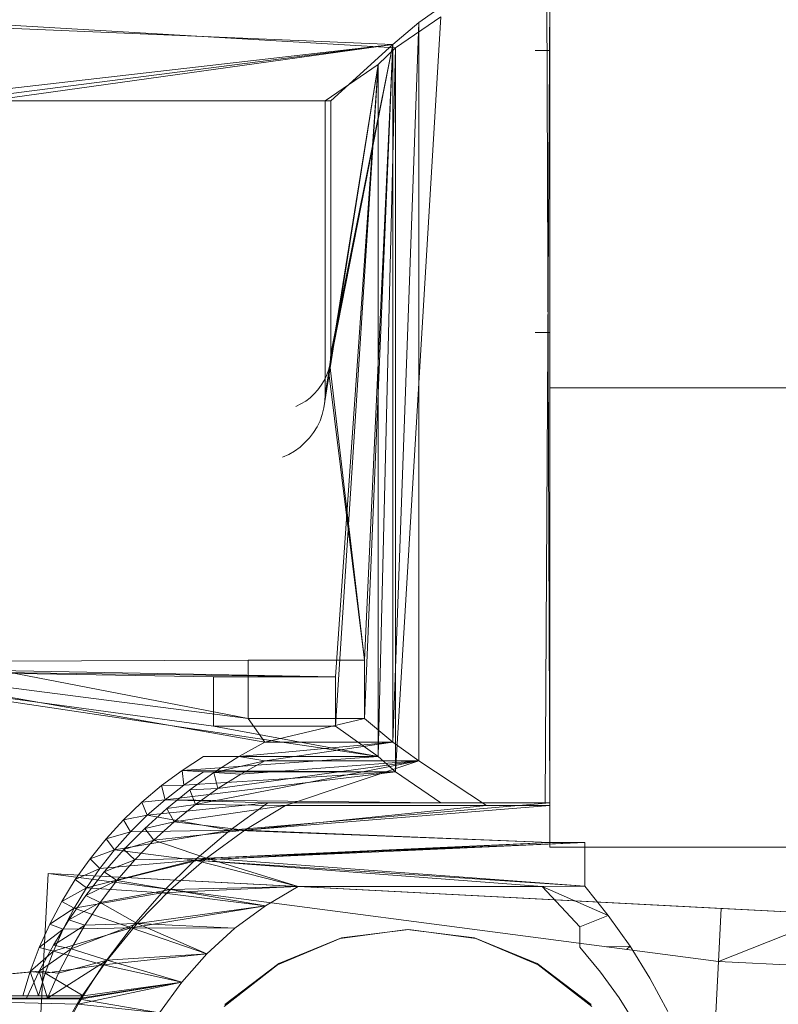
# Model space of a CAD drawing. Header units: metres. Extents: x 1314 to 1415, y -87 to -52.
# Tile 73 of 256: x 1322.08 to 1323.54, y -61.37 to -59.48. Entities that reach past the tile are written whole.
import ezdxf

# ---------------------------------------------------------------- set-up
doc = ezdxf.new("R2010")
doc.units = ezdxf.units.M
doc.header["$PDMODE"] = 65
doc.linetypes.add('AUSGEZOGEN', pattern=[0])
doc.layers.add('XR$2$Möblierung', color=4, linetype='AUSGEZOGEN', lineweight=13)
doc.layers.add('XR$3$Maßlinie 1_50', color=7, linetype='AUSGEZOGEN', lineweight=25)
doc.styles.add('ARIAL', font='arial.ttf')
doc.dimstyles.new('DIMSTYLE_14', dxfattribs={"dimtxt": 0.175, "dimasz": 0.15, "dimexe": 0, "dimexo": 0, "dimgap": 0.0875, "dimtad": 2, "dimrnd": 0.005, "dimzin": 4, "dimdsep": 46, "dimtxsty": 'ARIAL', "dimblk1": 'ALL_ML_KREIS', "dimblk2": 'ALL_ML_KREIS', "dimsah": 1, "dimcen": 0, "dimclrd": 3, "dimclre": 3, "dimclrt": 3, "dimadec": 0, "dimazin": 0, "dimtfac": 1, "dimtdec": 0, "dimtix": 1, "dimtmove": 2, "dimatfit": 3, "dimfxl": 0, "dimtzin": 0, "dimlwd": 0, "dimlwe": 25, "dimarcsym": 0})
doc.dimstyles.new('DIMSTYLE_5', dxfattribs={"dimtxt": 0.125, "dimasz": 0.15, "dimexe": 0, "dimexo": 0, "dimgap": 0.0625, "dimtad": 2, "dimrnd": 0.005, "dimzin": 4, "dimdsep": 46, "dimtxsty": 'ARIAL', "dimblk1": 'ALL_ML_KREIS', "dimblk2": 'ALL_ML_KREIS', "dimsah": 1, "dimcen": 0, "dimclrd": 3, "dimclre": 3, "dimclrt": 3, "dimadec": 0, "dimazin": 0, "dimtfac": 1, "dimtdec": 0, "dimtix": 1, "dimtmove": 2, "dimatfit": 3, "dimfxl": 0, "dimtzin": 0, "dimlwd": 0, "dimlwe": 25, "dimarcsym": 0})
doc.dimstyles.new('DIMSTYLE_9', dxfattribs={"dimtxt": 0.125, "dimasz": 0.15, "dimexe": 0, "dimexo": 0, "dimgap": 0.0625, "dimtad": 2, "dimrnd": 0.005, "dimzin": 4, "dimdsep": 46, "dimtxsty": 'ARIAL', "dimblk1": 'ALL_ML_KREIS', "dimblk2": 'ALL_ML_KREIS', "dimsah": 1, "dimcen": 0, "dimclrd": 3, "dimclre": 3, "dimclrt": 3, "dimadec": 0, "dimazin": 0, "dimtfac": 1, "dimtdec": 0, "dimtix": 1, "dimtmove": 2, "dimatfit": 3, "dimfxl": 0, "dimtzin": 0, "dimlwd": 0, "dimlwe": 25, "dimarcsym": 0})

# ---------------------------------------------------------------- blocks, each defined once
blk = doc.blocks.new('COMPLEXOBJECT_1')
at = {"layer": 'XR$2$Möblierung', "color": 52, "linetype": 'AUSGEZOGEN', "lineweight": 13, "transparency": 33554687}
for p, q in [((1323.0908, -60.9837), (1323.1, -59.3871)), ((1323.1, -60.9887), (1323.0941, -59.3873)), ((1323.1, -59.3871), (1323.1, -59.5376)), ((1323.1, -60.0797), (1323.1, -59.3871)), ((1323.1, -59.3871), (1323.1, -60.9837)), ((1323.1, -60.9887), (1323.1, -59.3871)), ((1322.8483, -59.4838), (1322.9783, -59.3911)), ((1321.7921, -59.4838), (1322.798, -59.5258)), ((1322.8031, -59.5327), (1321.7947, -59.4729)), ((1322.798, -60.8669), (1322.8483, -59.4838)), ((1322.798, -59.5258), (1322.8483, -59.4838)), ((1322.8905, -59.4729), (1322.8031, -60.9242)), ((1322.8905, -59.4729), (1322.8031, -59.5327)), ((1322.8483, -60.9031), (1322.8483, -59.4838)), ((1321.8575, -59.6344), (1322.798, -59.5258)), ((1321.953, -59.6344), (1322.798, -59.5258)), ((1322.0207, -59.6344), (1322.798, -59.5258)), ((1322.6768, -60.1415), (1322.798, -59.5258)), ((1322.6784, -60.1309), (1322.798, -59.5258)), ((1322.6789, -60.1202), (1322.798, -59.5258)), ((1322.6789, -59.6344), (1322.798, -59.5258)), ((1322.7434, -60.8215), (1322.798, -59.5258)), ((1322.7434, -60.7097), (1322.798, -59.5258)), ((1322.8031, -59.5327), (1322.7696, -60.8946)), ((1322.8031, -59.5327), (1322.7696, -59.5646)), ((1322.798, -60.8669), (1322.798, -59.5258)), ((1322.8031, -59.5327), (1322.8031, -60.9242)), ((1323.1, -59.5376), (1323.072, -59.5376)), ((1323.0776, -59.5376), (1323.1, -59.5376)), ((1323.1, -60.0797), (1323.1, -59.5376)), ((1322.7696, -59.5646), (1322.6657, -60.2245)), ((1322.7696, -59.5646), (1322.6676, -60.2117)), ((1322.7696, -59.5646), (1322.6683, -60.1989)), ((1322.7696, -59.5646), (1322.6683, -59.6345)), ((1322.7696, -59.5646), (1322.6878, -60.8363)), ((1322.7696, -59.5646), (1322.6878, -60.7413)), ((1322.7696, -59.5646), (1322.7696, -60.8946)), ((1322.6789, -59.6344), (1322.0207, -59.6344)), ((1322.0207, -59.6345), (1322.6683, -59.6345)), ((1322.6683, -59.6345), (1322.6683, -60.1989)), ((1322.6789, -60.1202), (1322.6789, -59.6344)), ((1323.1, -60.0797), (1323.072, -60.0797)), ((1323.1, -60.0797), (1323.0776, -60.0797)), ((1323.1, -60.0797), (1323.1, -60.9837)), ((1323.1, -60.9887), (1323.1, -60.0797)), ((1322.6784, -60.1309), (1322.6789, -60.1202)), ((1322.6742, -60.152), (1322.6768, -60.1415)), ((1322.6768, -60.1415), (1322.6784, -60.1309)), ((1322.7434, -60.7097), (1322.6768, -60.1415)), ((1322.6661, -60.1718), (1322.6706, -60.1621)), ((1322.6706, -60.1621), (1322.6742, -60.152)), ((1322.7434, -60.7097), (1322.6742, -60.152)), ((1322.6542, -60.1897), (1322.6606, -60.1811)), ((1322.6606, -60.1811), (1322.6661, -60.1718)), ((1322.6391, -60.205), (1322.647, -60.1977)), ((1322.647, -60.1977), (1322.6542, -60.1897)), ((1322.6683, -60.1989), (1322.6676, -60.2117)), ((1323.6024, -60.1862), (1323.1, -60.1862)), ((1323.1, -60.1862), (1323.1, -61.0691)), ((1322.6116, -60.2217), (1322.6213, -60.217)), ((1322.6213, -60.217), (1322.6305, -60.2114)), ((1322.6305, -60.2114), (1322.6391, -60.205)), ((1322.6676, -60.2117), (1322.6657, -60.2245)), ((1322.6625, -60.237), (1322.6581, -60.2491)), ((1322.6657, -60.2245), (1322.6625, -60.237)), ((1322.6581, -60.2491), (1322.6525, -60.2607)), ((1322.6458, -60.2716), (1322.638, -60.2819)), ((1322.6525, -60.2607), (1322.6458, -60.2716)), ((1322.6292, -60.2913), (1322.6196, -60.2998)), ((1322.638, -60.2819), (1322.6292, -60.2913)), ((1322.5979, -60.3138), (1322.5862, -60.3191)), ((1322.6091, -60.3074), (1322.5979, -60.3138)), ((1322.6196, -60.2998), (1322.6091, -60.3074)), ((1321.668, -60.712), (1322.5521, -60.8669)), ((1321.668, -60.712), (1322.5199, -60.8215)), ((1321.953, -60.712), (1322.5199, -60.7097)), ((1321.953, -60.712), (1322.5199, -60.8215)), ((1322.7434, -60.7097), (1322.5199, -60.7097)), ((1322.5199, -60.7097), (1322.5199, -60.8215)), ((1322.7434, -60.8215), (1322.7434, -60.7097)), ((1322.7696, -60.8946), (1321.6539, -60.728)), ((1322.4531, -60.8363), (1321.6539, -60.728)), ((1322.4531, -60.7413), (1321.6539, -60.728)), ((1322.6878, -60.7413), (1321.6539, -60.728)), ((1321.9724, -60.728), (1322.6878, -60.7413)), ((1322.4531, -60.8363), (1322.4531, -60.7413)), ((1322.4531, -60.7413), (1322.6878, -60.7413)), ((1322.6878, -60.7413), (1322.6878, -60.8363)), ((1322.5199, -60.8215), (1322.5521, -60.8669)), ((1322.5199, -60.8215), (1322.7434, -60.8215)), ((1322.5521, -60.8669), (1322.7434, -60.8215)), ((1322.7434, -60.8215), (1322.798, -60.8669)), ((1322.7696, -60.8946), (1322.4531, -60.8363)), ((1322.6878, -60.8363), (1322.4531, -60.8363)), ((1322.6878, -60.8363), (1322.7696, -60.8946)), ((1322.5022, -60.8947), (1322.798, -60.8669)), ((1322.5022, -60.8947), (1322.5521, -60.8669)), ((1322.5521, -60.9031), (1322.798, -60.8669)), ((1322.5521, -60.8669), (1322.798, -60.8669)), ((1322.798, -60.8669), (1322.8483, -60.9031)), ((1322.7696, -60.8946), (1322.3929, -60.9213)), ((1322.4343, -60.8946), (1322.3929, -60.9213)), ((1322.4185, -60.987), (1322.8483, -60.9031)), ((1322.7696, -60.8946), (1322.4343, -60.8946)), ((1322.454, -60.9254), (1322.5022, -60.8947)), ((1322.454, -60.9254), (1322.5521, -60.9031)), ((1322.4613, -60.9564), (1322.8483, -60.9031)), ((1322.5022, -60.8947), (1322.5521, -60.9031)), ((1322.5059, -60.9284), (1322.8483, -60.9031)), ((1322.5059, -60.9284), (1322.5521, -60.9031)), ((1322.5521, -60.9031), (1322.8483, -60.9031)), ((1322.5914, -60.9887), (1322.8483, -60.9031)), ((1322.8031, -60.9242), (1322.7696, -60.8946)), ((1322.8483, -60.9031), (1322.9783, -60.9887)), ((1322.3929, -60.9213), (1322.3533, -60.9506)), ((1322.3965, -60.9497), (1322.3929, -60.9213)), ((1322.4343, -60.9242), (1322.3929, -60.9213)), ((1322.8031, -60.9242), (1322.3929, -60.9213)), ((1322.8031, -60.9242), (1322.3603, -60.9776)), ((1322.8031, -60.9242), (1322.3965, -60.9497)), ((1322.4343, -60.9242), (1322.3965, -60.9497)), ((1322.4076, -60.9587), (1322.454, -60.9254)), ((1322.8031, -60.9242), (1322.4343, -60.9242)), ((1322.454, -60.9254), (1322.4613, -60.9564)), ((1322.454, -60.9254), (1322.5059, -60.9284)), ((1322.4613, -60.9564), (1322.5059, -60.9284)), ((1322.8905, -60.9837), (1322.8031, -60.9242)), ((1322.3533, -60.9506), (1322.3156, -60.9823)), ((1322.3965, -60.9497), (1322.3533, -60.9506)), ((1322.3603, -60.9776), (1322.3533, -60.9506)), ((1322.3965, -60.9497), (1322.3603, -60.9776)), ((1322.3632, -60.9946), (1322.4076, -60.9587)), ((1322.4076, -60.9587), (1322.4613, -60.9564)), ((1322.4076, -60.9587), (1322.4185, -60.987)), ((1322.4185, -60.987), (1322.4613, -60.9564)), ((1322.3603, -60.9776), (1322.3156, -60.9823)), ((1322.3603, -60.9776), (1322.326, -61.0076)), ((1322.5579, -60.9837), (1322.3603, -60.9776)), ((1322.8905, -60.9837), (1322.3603, -60.9776)), ((1322.3156, -60.9823), (1322.2801, -61.0164)), ((1322.326, -61.0076), (1322.3156, -60.9823)), ((1322.3209, -61.0329), (1322.3632, -60.9946)), ((1322.5579, -60.9837), (1322.326, -61.0076)), ((1322.3632, -60.9946), (1322.4185, -60.987)), ((1322.3632, -60.9946), (1322.3775, -61.0201)), ((1322.3775, -61.0201), (1322.4185, -60.987)), ((1322.3775, -61.0201), (1322.5914, -60.9887)), ((1322.4185, -60.987), (1322.5914, -60.9887)), ((1323.1, -60.9837), (1322.4856, -61.0363)), ((1322.5579, -60.9837), (1322.4856, -61.0363)), ((1322.5134, -61.0362), (1323.1, -60.9887)), ((1322.5134, -61.0362), (1322.9783, -60.9887)), ((1322.5134, -61.0362), (1322.5914, -60.9887)), ((1323.1, -60.9837), (1322.5579, -60.9837)), ((1322.5579, -60.9837), (1322.8905, -60.9837)), ((1322.5914, -60.9887), (1322.9783, -60.9887)), ((1322.9146, -60.9837), (1322.8905, -60.9837)), ((1322.8905, -60.9837), (1323.1, -60.9837)), ((1322.9379, -60.9837), (1322.9146, -60.9837)), ((1322.9601, -60.9837), (1322.9379, -60.9837)), ((1322.9813, -60.9837), (1322.9601, -60.9837)), ((1322.9783, -60.9887), (1323.1, -60.9887)), ((1322.9783, -60.9887), (1322.9921, -60.9887)), ((1323.0013, -60.9837), (1322.9813, -60.9837)), ((1322.9921, -60.9887), (1323.1, -60.9887)), ((1322.9921, -60.9887), (1323.0054, -60.9887)), ((1323.02, -60.9837), (1323.0013, -60.9837)), ((1323.0054, -60.9887), (1323.1, -60.9887)), ((1323.0054, -60.9887), (1323.0181, -60.9887)), ((1323.0181, -60.9887), (1323.1, -60.9887)), ((1323.0181, -60.9887), (1323.0301, -60.9887)), ((1323.0372, -60.9837), (1323.02, -60.9837)), ((1323.0301, -60.9887), (1323.1, -60.9887)), ((1323.0301, -60.9887), (1323.0415, -60.9887)), ((1323.053, -60.9837), (1323.0372, -60.9837)), ((1323.0415, -60.9887), (1323.1, -60.9887)), ((1323.0415, -60.9887), (1323.0522, -60.9887)), ((1323.0522, -60.9887), (1323.1, -60.9887)), ((1323.0522, -60.9887), (1323.0622, -60.9887)), ((1323.0673, -60.9837), (1323.053, -60.9837)), ((1323.0622, -60.9887), (1323.1, -60.9887)), ((1323.0622, -60.9887), (1323.0714, -60.9887)), ((1323.0799, -60.9837), (1323.0673, -60.9837)), ((1323.0714, -60.9887), (1323.1, -60.9887)), ((1323.0714, -60.9887), (1323.0798, -60.9887)), ((1323.0798, -60.9887), (1323.1, -60.9887)), ((1323.0798, -60.9887), (1323.0874, -60.9887)), ((1323.0908, -60.9837), (1323.0799, -60.9837)), ((1323.0874, -60.9887), (1323.1, -60.9887)), ((1323.0874, -60.9887), (1323.0941, -60.9887)), ((1323.1, -60.9837), (1323.0908, -60.9837)), ((1323.0941, -60.9887), (1323.1, -60.9887)), ((1323.1, -61.0601), (1323.1, -60.9837)), ((1323.1, -60.9887), (1323.1, -60.9837)), ((1323.1, -60.9887), (1323.1, -61.0601)), ((1322.2801, -61.0164), (1322.2468, -61.0527)), ((1322.326, -61.0076), (1322.2801, -61.0164)), ((1322.2935, -61.0397), (1322.2801, -61.0164)), ((1322.326, -61.0076), (1322.2935, -61.0397)), ((1322.4856, -61.0363), (1322.326, -61.0076)), ((1322.4856, -61.0363), (1322.2631, -61.0738)), ((1322.2808, -61.0736), (1322.3209, -61.0329)), ((1322.4856, -61.0363), (1322.2935, -61.0397)), ((1322.3209, -61.0329), (1322.3775, -61.0201)), ((1322.3209, -61.0329), (1322.3386, -61.0556)), ((1322.3386, -61.0556), (1322.3775, -61.0201)), ((1322.3386, -61.0556), (1322.5134, -61.0362)), ((1322.3775, -61.0201), (1322.5134, -61.0362)), ((1322.4856, -61.0363), (1322.4174, -61.094)), ((1322.4396, -61.0901), (1322.5134, -61.0362)), ((1323.1, -61.0601), (1322.4856, -61.0363)), ((1322.5134, -61.0362), (1323.1, -61.0601)), ((1322.2468, -61.0527), (1322.2159, -61.0911)), ((1322.2935, -61.0397), (1322.2468, -61.0527)), ((1322.2631, -61.0738), (1322.2468, -61.0527)), ((1322.2935, -61.0397), (1322.2631, -61.0738)), ((1322.2631, -61.0738), (1322.2159, -61.0911)), ((1322.2631, -61.0738), (1322.2349, -61.1097)), ((1322.2431, -61.1165), (1322.2808, -61.0736)), ((1322.4174, -61.094), (1322.2631, -61.0738)), ((1322.2808, -61.0736), (1322.3386, -61.0556)), ((1322.2808, -61.0736), (1322.3019, -61.0933)), ((1322.3019, -61.0933), (1322.3386, -61.0556)), ((1322.3386, -61.0556), (1322.4396, -61.0901)), ((1322.4174, -61.094), (1323.1, -61.0601)), ((1323.167, -61.0601), (1322.4174, -61.094)), ((1322.4396, -61.0901), (1323.167, -61.0601)), ((1322.4396, -61.0901), (1323.1, -61.0601)), ((1323.1, -61.0601), (1323.167, -61.0601)), ((1323.1, -61.0691), (1323.6024, -61.0691)), ((1323.167, -61.0601), (1323.167, -61.1439)), ((1322.2159, -61.0911), (1322.1874, -61.1313)), ((1322.2349, -61.1097), (1322.2159, -61.0911)), ((1322.2431, -61.1165), (1322.3019, -61.0933)), ((1322.2675, -61.1331), (1322.4396, -61.0901)), ((1322.2675, -61.1331), (1322.3019, -61.0933)), ((1322.3019, -61.0933), (1322.4396, -61.0901)), ((1322.3706, -61.15), (1322.4396, -61.0901)), ((1322.4396, -61.0901), (1322.616, -61.1447)), ((1322.4396, -61.0901), (1323.167, -61.1439)), ((1322.2349, -61.1097), (1322.1874, -61.1313)), ((1322.4174, -61.094), (1322.209, -61.1472)), ((1322.2349, -61.1097), (1322.209, -61.1472)), ((1322.4174, -61.094), (1322.2349, -61.1097)), ((1322.4174, -61.094), (1322.3537, -61.1567)), ((1322.616, -61.1447), (1322.4174, -61.094)), ((1323.0854, -61.1447), (1322.4174, -61.094)), ((1323.167, -61.1439), (1322.4174, -61.094)), ((1322.0961, -61.8767), (1322.1354, -61.1198)), ((1322.1354, -61.1198), (1323.4243, -61.2885)), ((1322.1354, -61.1198), (1323.4296, -61.1869)), ((1322.1354, -61.1198), (1323.6528, -61.1984)), ((1322.2078, -61.1615), (1322.2431, -61.1165)), ((1322.2431, -61.1165), (1322.2675, -61.1331)), ((1322.1874, -61.1313), (1322.1616, -61.1732)), ((1322.209, -61.1472), (1322.1616, -61.1732)), ((1322.209, -61.1472), (1322.1854, -61.1863)), ((1322.209, -61.1472), (1322.1874, -61.1313)), ((1322.2078, -61.1615), (1322.2675, -61.1331)), ((1322.3537, -61.1567), (1322.209, -61.1472)), ((1322.2355, -61.175), (1322.2675, -61.1331)), ((1322.2355, -61.175), (1322.3706, -61.15)), ((1322.2675, -61.1331), (1322.3706, -61.15)), ((1322.3067, -61.2153), (1322.3706, -61.15)), ((1322.616, -61.1447), (1322.3537, -61.1567)), ((1322.3706, -61.15), (1322.616, -61.1447)), ((1322.3706, -61.15), (1322.553, -61.1814)), ((1322.616, -61.1447), (1322.553, -61.1814)), ((1322.616, -61.1447), (1323.167, -61.1439)), ((1323.0854, -61.1447), (1322.616, -61.1447)), ((1323.0854, -61.1447), (1323.167, -61.1439)), ((1323.0854, -61.1447), (1323.2123, -61.2003)), ((1323.1579, -61.2223), (1323.0854, -61.1447)), ((1323.167, -61.1439), (1323.2123, -61.2003)), ((1322.1752, -61.2084), (1322.2078, -61.1615)), ((1322.3537, -61.1567), (1322.1854, -61.1863)), ((1322.2078, -61.1615), (1322.2355, -61.175)), ((1322.3537, -61.1567), (1322.2948, -61.2239)), ((1322.553, -61.1814), (1322.3537, -61.1567)), ((1322.1616, -61.1732), (1322.1386, -61.2168)), ((1322.1854, -61.1863), (1322.1386, -61.2168)), ((1322.1854, -61.1863), (1322.1616, -61.1732)), ((1322.1854, -61.1863), (1322.1643, -61.2268)), ((1322.1752, -61.2084), (1322.2355, -61.175)), ((1322.2948, -61.2239), (1322.1854, -61.1863)), ((1322.2061, -61.2186), (1322.2355, -61.175)), ((1322.2355, -61.175), (1322.3067, -61.2153)), ((1322.553, -61.1814), (1322.2948, -61.2239)), ((1322.3067, -61.2153), (1322.553, -61.1814)), ((1322.553, -61.1814), (1322.4943, -61.2246)), ((1323.4296, -61.1869), (1323.4243, -61.2885)), ((1323.4296, -61.1869), (1323.6528, -61.1984)), ((1323.1579, -61.2223), (1323.2123, -61.2003)), ((1323.2123, -61.2003), (1323.2542, -61.2594)), ((1323.4243, -61.2885), (1323.6528, -61.1984)), ((1322.1386, -61.2168), (1322.1183, -61.2617)), ((1322.1643, -61.2268), (1322.1386, -61.2168)), ((1322.1453, -61.257), (1322.1752, -61.2084)), ((1322.1453, -61.257), (1322.2061, -61.2186)), ((1322.2948, -61.2239), (1322.1457, -61.2685)), ((1322.2948, -61.2239), (1322.1643, -61.2268)), ((1322.1752, -61.2084), (1322.2061, -61.2186)), ((1322.1793, -61.264), (1322.3067, -61.2153)), ((1322.1793, -61.264), (1322.2061, -61.2186)), ((1322.2061, -61.2186), (1322.3067, -61.2153)), ((1322.2948, -61.2239), (1322.2411, -61.2953)), ((1322.2486, -61.2858), (1322.3067, -61.2153)), ((1322.4404, -61.2737), (1322.2948, -61.2239)), ((1322.4943, -61.2246), (1322.2948, -61.2239)), ((1322.3067, -61.2153), (1322.4404, -61.2737)), ((1322.3067, -61.2153), (1322.4943, -61.2246)), ((1322.4943, -61.2246), (1322.4404, -61.2737)), ((1323.1579, -61.2614), (1323.1579, -61.2223)), ((1322.1643, -61.2268), (1322.1183, -61.2617)), ((1322.1643, -61.2268), (1322.1457, -61.2685)), ((1322.5787, -61.2926), (1322.6993, -61.2434)), ((1322.8256, -61.2271), (1322.6966, -61.2447)), ((1322.6993, -61.2434), (1322.8286, -61.2271)), ((1322.9549, -61.2434), (1322.8256, -61.2271)), ((1322.8286, -61.2271), (1322.9576, -61.2447)), ((1323.0755, -61.2926), (1322.9549, -61.2434)), ((1322.1183, -61.2617), (1322.101, -61.3078)), ((1322.1181, -61.3073), (1322.1453, -61.257)), ((1322.1457, -61.2685), (1322.1183, -61.2617)), ((1322.1453, -61.257), (1322.1793, -61.264)), ((1322.6966, -61.2447), (1322.5765, -61.2952)), ((1322.9576, -61.2447), (1323.0777, -61.2952)), ((1323.1973, -61.3089), (1323.1579, -61.2614)), ((1323.2091, -61.2603), (1323.2542, -61.2594)), ((1323.2473, -61.2653), (1323.2542, -61.2594)), ((1323.2542, -61.2594), (1323.2924, -61.3208)), ((1322.1457, -61.2685), (1322.101, -61.3078)), ((1322.1181, -61.3073), (1322.1793, -61.264)), ((1322.1457, -61.2685), (1322.1297, -61.3112)), ((1322.2411, -61.2953), (1322.1457, -61.2685)), ((1322.1553, -61.3108), (1322.1793, -61.264)), ((1322.1793, -61.264), (1322.2486, -61.2858)), ((1322.4404, -61.2737), (1322.2411, -61.2953)), ((1322.2486, -61.2858), (1322.4404, -61.2737)), ((1322.4404, -61.2737), (1322.3921, -61.3282)), ((1322.2411, -61.2953), (1322.1297, -61.3112)), ((1322.1341, -61.359), (1322.2486, -61.2858)), ((1322.1553, -61.3108), (1322.2486, -61.2858)), ((1322.1977, -61.359), (1322.2486, -61.2858)), ((1322.2411, -61.2953), (1322.2027, -61.3549)), ((1322.3921, -61.3282), (1322.2411, -61.2953)), ((1322.2486, -61.2858), (1322.3921, -61.3282)), ((1322.5765, -61.2952), (1322.4735, -61.375)), ((1322.475, -61.3714), (1322.5787, -61.2926)), ((1323.1792, -61.3714), (1323.0755, -61.2926)), ((1323.0777, -61.2952), (1323.1807, -61.375)), ((1323.4243, -61.2885), (1323.4084, -61.5961)), ((1323.4243, -61.2885), (1323.6475, -61.3001)), ((1321.5521, -61.359), (1322.1181, -61.3073)), ((1321.6003, -61.359), (1322.1181, -61.3073)), ((1322.101, -61.3078), (1322.0866, -61.3549)), ((1322.0939, -61.359), (1322.1181, -61.3073)), ((1322.1165, -61.3549), (1322.101, -61.3078)), ((1322.1297, -61.3112), (1322.101, -61.3078)), ((1322.1297, -61.3112), (1322.1165, -61.3549)), ((1322.1181, -61.3073), (1322.1341, -61.359)), ((1322.1181, -61.3073), (1322.1553, -61.3108)), ((1322.2027, -61.3549), (1322.1297, -61.3112)), ((1322.1341, -61.359), (1322.1553, -61.3108)), ((1323.2334, -61.3588), (1323.1973, -61.3089)), ((1322.3921, -61.3282), (1322.1927, -61.3705)), ((1322.1964, -61.3608), (1322.3921, -61.3282)), ((1322.1977, -61.359), (1322.3921, -61.3282)), ((1322.3921, -61.3282), (1322.2027, -61.3549)), ((1322.3921, -61.3282), (1322.3497, -61.3875)), ((1323.2924, -61.3208), (1323.3267, -61.3845)), ((1322.1927, -61.3705), (1321.5521, -61.3549)), ((1322.2027, -61.3549), (1321.5521, -61.3549)), ((1321.5521, -61.3549), (1322.1165, -61.3549)), ((1322.0866, -61.3549), (1321.5521, -61.3549)), ((1322.1165, -61.3549), (1322.0866, -61.3549)), ((1322.1165, -61.3549), (1322.2027, -61.3549)), ((1322.2027, -61.3549), (1322.1927, -61.3705)), ((1321.6003, -61.359), (1322.0939, -61.359)), ((1322.1977, -61.359), (1321.6003, -61.359)), ((1321.6003, -61.359), (1322.1964, -61.3608)), ((1322.0939, -61.359), (1322.1977, -61.359)), ((1322.0939, -61.359), (1322.1341, -61.359)), ((1322.1977, -61.359), (1322.1341, -61.359)), ((1322.1927, -61.3705), (1322.1501, -61.449)), ((1322.1507, -61.4399), (1322.1964, -61.3608)), ((1322.3497, -61.3875), (1322.1927, -61.3705)), ((1322.1964, -61.3608), (1322.1977, -61.359)), ((1322.1964, -61.3608), (1322.3497, -61.3875)), ((1323.2662, -61.4111), (1323.2334, -61.3588))]:
    blk.add_line(p, q, dxfattribs=at)
blk = doc.blocks.new('ALL_ML_KREIS')
at = {"color": 0, "linetype": 'ByBlock', "lineweight": -2}
for p, q in [((0, -0.5), (0, 0.5)), ((-1, 0), (0.5, 0))]:
    blk.add_line(p, q, dxfattribs=at)
blk.add_circle((0, 0), 0.15, dxfattribs=at)
blk = doc.blocks.new('*D82')
at = {"layer": 'DEFPOINTS', "color": 3, "linetype": 'AUSGEZOGEN', "lineweight": 25, "transparency": 33554687}
for p in [(1318.1917, -55.1748), (1332.4917, -56.3136), (1318.1917, -64.661)]:
    blk.add_point(p, dxfattribs=at)
at = {"layer": 'XR$3$Maßlinie 1_50', "color": 3, "linetype": 'AUSGEZOGEN', "lineweight": -2, "transparency": 33554687}
for p, q in [((1318.1917, -64.361), (1318.1917, -64.661)), ((1332.4917, -64.361), (1332.4917, -64.661)), ((1318.1917, -64.661), (1332.4917, -64.661))]:
    blk.add_line(p, q, dxfattribs=at)
at = {"layer": 'XR$3$Maßlinie 1_50', "color": 3, "linetype": 'AUSGEZOGEN', "lineweight": 25, "transparency": 33554687, "xscale": 0.15, "yscale": 0.15, "zscale": 0.15, "rotation": 180}
blk.add_blockref('ALL_ML_KREIS', (1318.1917, -64.661), dxfattribs=at)
at = {"layer": 'XR$3$Maßlinie 1_50', "color": 3, "linetype": 'AUSGEZOGEN', "lineweight": 25, "transparency": 33554687, "xscale": 0.15, "yscale": 0.15, "zscale": 0.15}
blk.add_blockref('ALL_ML_KREIS', (1332.4917, -64.661), dxfattribs=at)
at = {"layer": 'XR$3$Maßlinie 1_50', "color": 3, "linetype": 'AUSGEZOGEN', "lineweight": 25, "transparency": 33554687, "insert": (1325.3461, -64.5463), "char_height": 0.125, "width": 0.625, "attachment_point": 5, "style": 'ARIAL'}
blk.add_mtext('\\A1;{\\A1;{14.30\\H0.082500;\\S^ ;}}', dxfattribs=at)
blk = doc.blocks.new('*D106')
at = {"layer": 'DEFPOINTS', "color": 3, "linetype": 'AUSGEZOGEN', "lineweight": 25, "transparency": 33554687}
for p in [(1332.4917, -58.2362), (1318.1917, -58.4758), (1318.1917, -65.2751)]:
    blk.add_point(p, dxfattribs=at)
at = {"layer": 'XR$3$Maßlinie 1_50', "color": 3, "linetype": 'AUSGEZOGEN', "lineweight": -2, "transparency": 33554687}
for p, q in [((1318.1917, -64.9751), (1318.1917, -65.2751)), ((1332.4917, -64.9751), (1332.4917, -65.2751)), ((1318.1917, -65.2751), (1332.4917, -65.2751))]:
    blk.add_line(p, q, dxfattribs=at)
at = {"layer": 'XR$3$Maßlinie 1_50', "color": 3, "linetype": 'AUSGEZOGEN', "lineweight": 25, "transparency": 33554687, "xscale": 0.15, "yscale": 0.15, "zscale": 0.15, "rotation": 180}
blk.add_blockref('ALL_ML_KREIS', (1318.1917, -65.2751), dxfattribs=at)
at = {"layer": 'XR$3$Maßlinie 1_50', "color": 3, "linetype": 'AUSGEZOGEN', "lineweight": 25, "transparency": 33554687, "xscale": 0.15, "yscale": 0.15, "zscale": 0.15}
blk.add_blockref('ALL_ML_KREIS', (1332.4917, -65.2751), dxfattribs=at)
at = {"layer": 'XR$3$Maßlinie 1_50', "color": 3, "linetype": 'AUSGEZOGEN', "lineweight": 25, "transparency": 33554687, "insert": (1325.3481, -65.1346), "char_height": 0.175, "width": 0.875, "attachment_point": 5, "style": 'ARIAL'}
blk.add_mtext('\\A1;{\\fArial|i0|b1;\\A1;{14.30\\H0.115500;\\S^ ;}}', dxfattribs=at)
blk = doc.blocks.new('*D124')
at = {"layer": 'DEFPOINTS', "color": 3, "linetype": 'AUSGEZOGEN', "lineweight": 25, "transparency": 33554687}
for p in [(1318.5917, -58.0594), (1332.0917, -59.0358), (1318.5917, -64.0607)]:
    blk.add_point(p, dxfattribs=at)
at = {"layer": 'XR$3$Maßlinie 1_50', "color": 3, "linetype": 'AUSGEZOGEN', "lineweight": -2, "transparency": 33554687}
for p, q in [((1318.5917, -63.7557), (1318.5917, -64.0607)), ((1332.0917, -63.7557), (1332.0917, -64.0607)), ((1318.5917, -64.0607), (1332.0917, -64.0607))]:
    blk.add_line(p, q, dxfattribs=at)
at = {"layer": 'XR$3$Maßlinie 1_50', "color": 3, "linetype": 'AUSGEZOGEN', "lineweight": 25, "transparency": 33554687, "xscale": 0.15, "yscale": 0.15, "zscale": 0.15, "rotation": 180}
blk.add_blockref('ALL_ML_KREIS', (1318.5917, -64.0607), dxfattribs=at)
at = {"layer": 'XR$3$Maßlinie 1_50', "color": 3, "linetype": 'AUSGEZOGEN', "lineweight": 25, "transparency": 33554687, "xscale": 0.15, "yscale": 0.15, "zscale": 0.15}
blk.add_blockref('ALL_ML_KREIS', (1332.0917, -64.0607), dxfattribs=at)
at = {"layer": 'XR$3$Maßlinie 1_50', "color": 3, "linetype": 'AUSGEZOGEN', "lineweight": 25, "transparency": 33554687, "insert": (1325.3461, -63.946), "char_height": 0.125, "width": 0.625, "attachment_point": 5, "style": 'ARIAL'}
blk.add_mtext('\\A1;{\\A1;{13.50\\H0.082500;\\S^ ;}}', dxfattribs=at)

msp = doc.modelspace()

# ---------------------------------------------------------------- block references
at = {"layer": 'XR$2$Möblierung', "color": 52, "linetype": 'AUSGEZOGEN', "lineweight": 13, "transparency": 33554687}
msp.add_blockref('COMPLEXOBJECT_1', (0, 0), dxfattribs=at)

# ---------------------------------------------------------------- dimensions: what is measured, and where the dimension line sits
at = {"layer": 'XR$3$Maßlinie 1_50', "color": 3, "linetype": 'AUSGEZOGEN', "lineweight": 25, "transparency": 33554687}
for base, p1, p2, dimstyle, picture, middle in [((1332.4917, -64.661), (1318.1917, -64.361), (1332.4917, -64.361), 'DIMSTYLE_5', '*D82', (1325.3461, -64.5463)), ((1332.0917, -64.0607), (1318.5917, -63.7557), (1332.0917, -63.7557), 'DIMSTYLE_9', '*D124', (1325.3461, -63.946)), ((1332.4917, -65.2751), (1318.1917, -64.9751), (1332.4917, -64.9751), 'DIMSTYLE_14', '*D106', (1325.3481, -65.1346))]:
    dim = msp.add_linear_dim(base=base, p1=p1, p2=p2, dimstyle=dimstyle, override={"dimpost": '<>', "dimclrd": 3, "dimclre": 3, "dimclrt": 3, "dimlwd": 0, "dimlwe": 25}, dxfattribs=at)
    dim.commit()
    dim.dimension.update_dxf_attribs({"geometry": picture, "text_midpoint": middle, "dimtype": 160})

doc.saveas('drawing.dxf')
